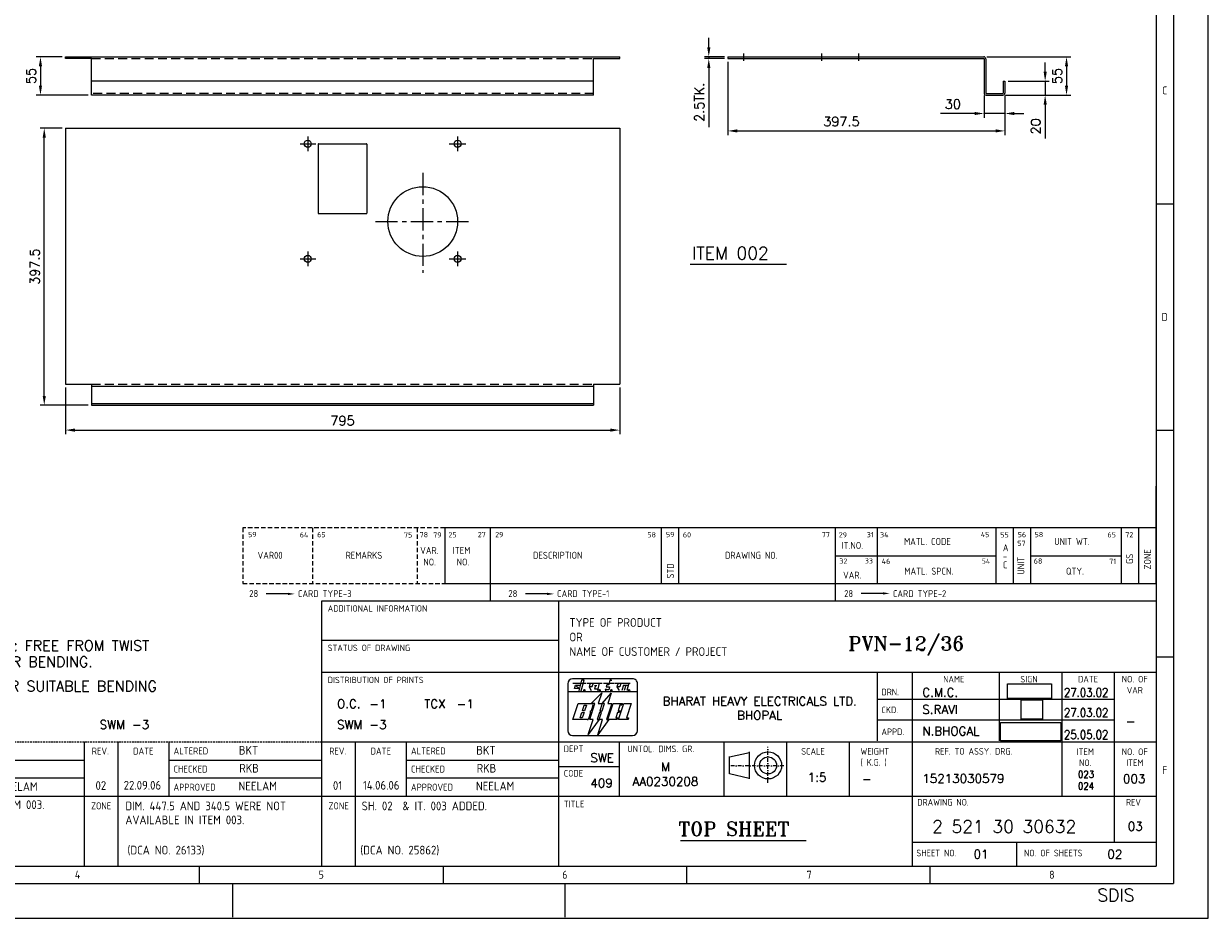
# Model space of a CAD drawing. Extents: x 1256 to 4201, y 25 to 2075.
# Tile 2 of 3: x 2502 to 4201, y 25 to 1308. Entities that reach past the tile are written whole.
import ezdxf
from ezdxf.enums import TextEntityAlignment as Align

# ---------------------------------------------------------------- set-up
doc = ezdxf.new("R2010")
doc.units = 0
doc.header["$MEASUREMENT"] = 0
for name, pattern in [('CENTER', [50.8, 31.75, -6.35, 6.35, -6.35]), ('DASHDOTX2', [2, 1, -0.5, 0, -0.5]), ('HIDDEN', [9.525, 6.35, -3.175]), ('HIDDENX2', [0.75, 0.5, -0.25])]:
    doc.linetypes.add(name, pattern=pattern)
doc.layers.get('0').update_dxf_attribs({"linetype": 'CONTINUOUS'})
doc.layers.get('DEFPOINTS').update_dxf_attribs({"linetype": 'CONTINUOUS'})
for name, color, linetype in [('CEN', 70, 'CENTER'), ('DIM', 20, 'CONTINUOUS'), ('FOR', 4, 'CONTINUOUS'), ('FORMAT', 246, 'CONTINUOUS'), ('HIDDEN', 50, 'HIDDEN'), ('MONO', 3, 'CONTINUOUS'), ('TAXT', 4, 'CONTINUOUS'), ('TXT', 2, 'CONTINUOUS')]:
    doc.layers.add(name, color=color, linetype=linetype)
doc.styles.add('ROMAND', font='romand')
doc.styles.add('ROMANS', font='romans')
doc.styles.add('ROMANT', font='romant.shx', dxfattribs={"height": 18})
doc.styles.get("Standard").update_dxf_attribs({"font": 'ISOCP'})
doc.dimstyles.new('ROMANS', dxfattribs={"dimscale": 75, "dimtxt": 0.18, "dimasz": 0.18, "dimexe": 0.08, "dimexo": 0.0625, "dimgap": 0.09, "dimtad": 1, "dimdec": 1, "dimzin": 0, "dimdsep": 46, "dimtxsty": 'ROMANS', "dimcen": 0, "dimclrd": 1, "dimclre": 1, "dimclrt": 1, "dimadec": 0, "dimazin": 0, "dimtfac": 1, "dimtdec": 1, "dimtmove": 0, "dimatfit": 3, "dimfxl": 0, "dimtolj": 1, "dimtzin": 0, "dimarcsym": 0})
picture_1 = doc.add_image_def('image1.jpg', size_in_pixel=(111, 38))
picture_2 = doc.add_image_def('image2.jpg', size_in_pixel=(92, 84))
picture_3 = doc.add_image_def('image3.jpg', size_in_pixel=(136, 41))

# ---------------------------------------------------------------- blocks, each defined once
blk = doc.blocks.new('BHEL2')
at = {"layer": 'MONO'}
for p, q in [((21.97, 20.52), (4.77, 20.52)), ((3.37, 19.12), (3.37, 16.82)), ((14.24, 17.38), (14.31, 17.63)), ((15.18, 17.38), (14.24, 17.38)), ((14.55, 18.77), (14.4, 18.21)), ((14.4, 18.21), (15.4, 18.21)), ((15.12, 18.77), (14.55, 18.77)), ((15.47, 20.09), (15.12, 18.77)), ((15.4, 18.21), (15.18, 17.38)), ((15.96, 20.09), (15.47, 20.09)), ((15.92, 19.93), (15.96, 20.09)), ((23.37, 16.78), (23.37, 19.12)), ((23.36, 16.82), (3.37, 16.82)), ((3.37, 16.82), (3.37, 5.62)), ((10.1, 13.42), (13.1, 16.42)), ((13.14, 16.48), (12.12, 13.42)), ((13.28, 13.42), (15.83, 16.43)), ((15.83, 16.43), (14.85, 13.42)), ((23.36, 5.62), (23.36, 16.82)), ((4.87, 8.82), (6.38, 13.42)), ((6.38, 13.42), (10.23, 13.42)), ((9.94, 10.87), (9.36, 9.09)), ((9.67, 8.82), (11.18, 13.42)), ((10.11, 11.37), (9.72, 11.12)), ((9.72, 11.12), (9.94, 10.87)), ((10.61, 12.89), (10.11, 11.37)), ((11.18, 13.42), (10.24, 13.42)), ((12.44, 10.87), (11.77, 8.82)), ((12.12, 13.42), (13.28, 13.42)), ((12.37, 8.82), (13.04, 10.87)), ((13.04, 10.87), (12.44, 10.87)), ((13.28, 13.42), (12.61, 11.37)), ((12.61, 11.37), (13.21, 11.37)), ((13.21, 11.37), (13.88, 13.42)), ((13.88, 13.42), (13.28, 13.42)), ((15.98, 13.42), (14.47, 8.82)), ((14.85, 13.42), (15.98, 13.42)), ((8.98, 8.82), (4.87, 8.82)), ((9.27, 4.55), (10.64, 8.82)), ((12.37, 8.82), (9.27, 4.55)), ((10.64, 8.82), (9.67, 8.82)), ((11.77, 8.82), (12.37, 8.82)), ((11.97, 4.48), (13.35, 8.82)), ((15.14, 8.82), (11.97, 4.48)), ((13.35, 8.82), (12.37, 8.82)), ((4.77, 4.22), (21.96, 4.22))]:
    blk.add_line(p, q, dxfattribs=at)
at = {"layer": 'MONO', "color": 4}
blk.add_line((14.47, 8.82), (15.14, 8.82), dxfattribs=at)
at = {"layer": 'MONO'}
for points in [[(4.87, 19.32), (8.63, 19.32)], [(6.67, 17.73), (5.28, 17.73), (5.57, 18.74), (6.95, 18.74)], [(5.57, 18.74), (6.67, 17.73)], [(7.24, 17.12), (8.07, 20.13), (7.33, 20.13), (6.51, 17.12)], [(8.95, 19.32), (13.27, 19.32)], [(9.81, 19.32), (9.5, 18.2), (10.11, 17.14)], [(10.34, 18.26), (9.52, 18.26)], [(10.63, 19.31), (10.32, 18.26)], [(11.03, 18.57), (11.7, 18.57)], [(11.34, 18.59), (11.09, 17.65), (12.01, 17.65)], [(12.43, 19.32), (11.88, 17.14)], [(13.59, 19.31), (16.8, 19.31)], [(14.31, 17.63), (14.18, 17.12)], [(16.94, 19.32), (21.26, 19.32)], [(17.8, 19.32), (17.49, 18.2), (18.09, 17.14)], [(18.33, 18.26), (17.5, 18.26)], [(18.61, 19.31), (18.31, 18.26)], [(19.33, 18.71), (18.91, 17.14)], [(19.31, 18.69), (20.74, 18.69)], [(20.02, 18.71), (19.6, 17.14)], [(20.9, 19.31), (20.33, 17.14)], [(6.94, 9.32), (7.44, 10.87), (8.04, 10.87), (7.54, 9.32), (6.94, 9.32)], [(7.61, 11.37), (8.12, 12.92), (8.72, 12.92), (8.21, 11.37), (7.61, 11.37)], [(14.87, 8.82), (16.38, 13.42), (19.08, 13.42), (18.92, 12.92), (18.32, 12.92), (17.81, 11.37), (18.41, 11.37), (18.24, 10.87), (17.64, 10.87), (17.14, 9.32), (17.74, 9.32), (17.57, 8.82), (14.87, 8.82)], [(17.97, 8.82), (19.48, 13.42), (21.58, 13.42), (20.24, 9.32), (20.84, 9.32), (20.67, 8.82), (17.97, 8.82)]]:
    blk.add_lwpolyline(points, dxfattribs=at)
for centre in [(8.18, 17.26), (12.51, 17.26), (15.91, 17.26), (20.97, 17.26)]:
    blk.add_circle(centre, 0.2, dxfattribs=at)
for centre, radius, start, end in [((4.77, 19.12), 1.4, 90, 180), ((21.97, 19.12), 1.4, 359.9969, 90), ((10.23, 13.02), 0.4, 341.8413, 90), ((8.98, 9.22), 0.4, 270, 341.8413), ((4.77, 5.62), 1.4, 180.0003, 270), ((21.96, 5.62), 1.4, 270, 360)]:
    blk.add_arc(centre, radius, start, end, dxfattribs=at)
blk = doc.blocks.new('A2F')
at = {"layer": 'FOR'}
for p, q in [((579, 400.3), (579, 10)), ((574, 395.3), (574, 15)), ((574, 205), (579, 205)), ((574, 139.99), (579, 139.99)), ((574, 119), (574, 91)), ((574, 91.77), (574, 15.77)), ((574, 91), (334.61, 91)), ((334.61, 91), (334.61, 15)), ((402.72, 15), (402.72, 91)), ((402.72, 79.71), (334.61, 79.71)), ((574, 74.99), (579, 74.99)), ((574, 70.5), (334.61, 70.5)), ((266.51, 50.62), (266.51, 15)), ((276.23, 15), (276.23, 50.62)), ((290.78, 50.62), (290.78, 35.03)), ((334.61, 50.62), (574, 50.62)), ((344.34, 15), (344.34, 50.62)), ((358.89, 50.62), (358.89, 35.03)), ((222.68, 45.4), (266.51, 45.4)), ((290.78, 45.4), (334.61, 45.4)), ((358.89, 45.4), (402.72, 45.4)), ((266.51, 40.24), (222.68, 40.24)), ((334.61, 40.24), (290.78, 40.24)), ((402.72, 40.24), (358.89, 40.24)), ((25.24, 15), (574, 15)), ((299.63, 10), (299.63, 15)), ((369.52, 15), (369.52, 10)), ((439.32, 15), (439.32, 10)), ((509.09, 15), (509.09, 10)), ((10, 10), (579, 10)), ((309.07, 10.1), (309.07, 0.37)), ((404.38, 10.1), (404.38, 0.37))]:
    blk.add_line(p, q, dxfattribs=at)
at = {"layer": 'FOR', "linetype": 'Continuous'}
for p, q in [((494, 70.5), (494, 50.89)), ((504, 70.5), (504, 15)), ((529, 70.5), (529, 50.89)), ((547, 70.5), (547, 35.03)), ((562, 70.5), (562, 21.77)), ((494, 62.87), (562, 62.87)), ((494, 56.94), (562, 56.94)), ((420, 50.62), (420, 35.03)), ((450, 50.62), (450, 35.03)), ((457.38, 40), (457.38, 47.72)), ((468, 50.62), (468, 35.03)), ((486, 50.62), (486, 35.03)), ((457.38, 47.51), (451.64, 46.26)), ((451.64, 41.47), (451.64, 46.46)), ((420, 43.49), (402.72, 43.49)), ((457.28, 40.11), (451.64, 41.47)), ((62.18, 35.03), (574, 35.03)), ((574, 21.77), (504, 21.77)), ((534, 21.77), (534, 15))]:
    blk.add_line(p, q, dxfattribs=at)
at = {"layer": 'FOR', "color": 4, "linetype": 'HIDDENX2'}
blk.add_line((25.24, 50.62), (334.61, 50.62), dxfattribs=at)
at = {"layer": 'FOR', "color": 1, "linetype": 'DASHDOTX2'}
for p, q in [((462.6, 38.86), (462.6, 49.2)), ((467.19, 43.77), (451.12, 43.77))]:
    blk.add_line(p, q, dxfattribs=at)
at = {"layer": 'FOR'}
blk.add_lwpolyline([(0, 0), (589, 0), (589, 410), (0, 410)], close=True, dxfattribs=at)
at = {"layer": 'FOR', "linetype": 'Continuous'}
for radius in [3.89, 2.44]:
    blk.add_circle((462.71, 43.86), radius, dxfattribs=at)
at = {"layer": 'MONO'}
blk.add_blockref('BHEL2', (401.86, 48.18), dxfattribs=at)
at = {"layer": 'FOR'}
for s, p in [('C', (576.5, 237.5)), ('D', (576.5, 172.49)), ('F', (576.5, 42.49)), ('4', (264.62, 12.5)), ('5', (334.52, 12.5)), ('6', (404.41, 12.5)), ('7', (474.48, 12.5)), ('8', (544.13, 12.5))]:
    blk.add_text(s, height=2.3, dxfattribs=at).set_placement(p, align=Align.MIDDLE)
for s, height, p in [('ADDITIONAL INFORMATION', 1.8, (336.38, 87.98)), ('TYPE OF PRODUCT', 2.5, (405.72, 83.61)), ('OR', 2.5, (405.72, 79.44)), ('STATUS OF DRAWING', 1.8, (336.38, 76.69)), ('NAME OF CUSTOMER / PROJECT', 2.5, (405.72, 75.27)), ('DISTRIBUTION OF PRINTS', 1.8, (336.38, 67.48)), ('DRN.', 1.9, (495.24, 63.97)), ('CKD.', 1.9, (495.24, 58.85)), ('APPD.', 1.9, (495.24, 52.55)), ('ALTERED', 2, (292.15, 47)), ('ALTERED', 2, (360.26, 47)), ('DEPT', 1.9, (404.1, 47.67)), ('UNTOL. DIMS. GR.', 1.9, (422.38, 47.66)), ('SCALE', 1.9, (472.22, 46.94)), ('WEIGHT', 1.9, (489.21, 46.94)), ('REF. TO ASSY. DRG.', 1.9, (510.58, 46.94)), ('( K.G. )', 1.9, (489.21, 43.78)), ('CHECKED', 2, (292.15, 41.81)), ('CHECKED', 2, (360.26, 41.81)), ('CODE', 1.9, (404.1, 40.65)), ('APPROVED', 2, (292.15, 36.61)), ('APPROVED', 2, (360.26, 36.61)), ('DRAWING NO.', 1.9, (505.51, 32.34)), ('TITLE', 1.9, (404.12, 31.86)), ('SHEET NO.', 1.9, (505.25, 17.78)), ('NO. OF SHEETS', 1.9, (536.14, 17.78))]:
    blk.add_text(s, height=height, dxfattribs=at).set_placement(p)
for s, height, p in [('NAME', 1.9, (515.98, 67.65)), ('SIGN', 1.9, (537.57, 67.65)), ('DATE', 1.9, (554.51, 67.65)), ('NO. OF', 1.9, (567.91, 67.65)), ('VAR', 1.9, (567.91, 64.49)), ('REV.', 2, (271.15, 46.98)), ('DATE', 2, (283.49, 46.98)), ('REV.', 2, (339.26, 46.98)), ('DATE', 2, (351.6, 46.98)), ('ITEM', 1.9, (553.71, 46.83)), ('NO. OF', 1.9, (567.91, 46.83)), ('NO.', 1.9, (553.71, 43.67)), ('ITEM', 1.9, (567.91, 43.67)), ('REV', 1.9, (567.52, 32.34)), ('ZONE', 2, (271.39, 31.26)), ('ZONE', 2, (339.5, 31.26))]:
    blk.add_text(s, height=height, dxfattribs=at).set_placement(p, align=Align.CENTER)
at = {"layer": 'FOR', "style": 'ROMAND'}
for s, p in [('BHARAT HEAVY ELECTRICALS LTD.', (460.3, 61.04)), ('BHOPAL', (460.3, 56.99))]:
    blk.add_text(s, height=2.5, dxfattribs=at).set_placement(p, align=Align.CENTER)
blk = doc.blocks.new('*D10')
at = {"layer": 'DEFPOINTS', "color": 0}
for p in [(2561.6, 790.7), (3356.6, 790.7), (3356.6, 725.1)]:
    blk.add_point(p, dxfattribs=at)
at = {"layer": 'DIM', "color": 1, "lineweight": -2}
for p, q in [((2561.6, 786.1), (2561.6, 719.1)), ((3356.6, 786.1), (3356.6, 719.1)), ((2575.1, 725.1), (3343.1, 725.1))]:
    blk.add_line(p, q, dxfattribs=at)
at = {"layer": 'DIM', "color": 1}
for points in [[(2575.1, 727.3), (2575.1, 722.8), (2561.6, 725.1)], [(3343.1, 727.3), (3343.1, 722.8), (3356.6, 725.1)]]:
    blk.add_solid(points, dxfattribs=at)
at = {"layer": 'DIM', "color": 1, "insert": (2959.1, 738.6), "char_height": 13.5, "attachment_point": 5, "style": 'ROMANS'}
blk.add_mtext('\\A1;795', dxfattribs=at)
blk = doc.blocks.new('*D11')
at = {"layer": 'DEFPOINTS', "color": 0}
for p in [(2531.2, 1158.2), (2561.6, 1158.2), (2599.1, 760.7)]:
    blk.add_point(p, dxfattribs=at)
at = {"layer": 'DIM', "color": 1, "lineweight": -2}
for p, q in [((2556.9, 1158.2), (2525.2, 1158.2)), ((2531.2, 774.2), (2531.2, 1144.7)), ((2594.4, 760.7), (2525.2, 760.7))]:
    blk.add_line(p, q, dxfattribs=at)
at = {"layer": 'DIM', "color": 1}
for points in [[(2529, 1144.7), (2533.5, 1144.7), (2531.2, 1158.2)], [(2529, 774.2), (2533.5, 774.2), (2531.2, 760.7)]]:
    blk.add_solid(points, dxfattribs=at)
at = {"layer": 'DIM', "color": 1, "insert": (2517.7, 959.5), "char_height": 13.5, "attachment_point": 5, "rotation": 90, "style": 'ROMANS'}
blk.add_mtext('\\A1;397.5', dxfattribs=at)
blk = doc.blocks.new('*D12')
at = {"layer": 'DEFPOINTS', "color": 0}
for p in [(2561.6, 1260.5), (2525.8, 1205.5), (2599.1, 1205.5)]:
    blk.add_point(p, dxfattribs=at)
at = {"layer": 'DIM', "color": 1, "lineweight": -2}
for p, q in [((2556.9, 1260.5), (2519.8, 1260.5)), ((2525.8, 1247), (2525.8, 1219)), ((2594.4, 1205.5), (2519.8, 1205.5))]:
    blk.add_line(p, q, dxfattribs=at)
at = {"layer": 'DIM', "color": 1}
for points in [[(2523.5, 1247), (2528, 1247), (2525.8, 1260.5)], [(2523.5, 1219), (2528, 1219), (2525.8, 1205.5)]]:
    blk.add_solid(points, dxfattribs=at)
at = {"layer": 'DIM', "color": 1, "insert": (2512.3, 1233), "char_height": 13.5, "attachment_point": 5, "rotation": 90, "style": 'ROMANS'}
blk.add_mtext('\\A1;55', dxfattribs=at)
blk = doc.blocks.new('*D13')
at = {"layer": 'DEFPOINTS', "color": 0}
for p in [(3511.7, 1258), (3909.2, 1209.5), (3909.2, 1154.2)]:
    blk.add_point(p, dxfattribs=at)
at = {"layer": 'DIM', "color": 1, "lineweight": -2}
for p, q in [((3511.7, 1253.3), (3511.7, 1148.2)), ((3909.2, 1204.8), (3909.2, 1148.2)), ((3525.2, 1154.2), (3895.7, 1154.2))]:
    blk.add_line(p, q, dxfattribs=at)
at = {"layer": 'DIM', "color": 1}
for points in [[(3525.2, 1156.5), (3525.2, 1152), (3511.7, 1154.2)], [(3895.7, 1156.5), (3895.7, 1152), (3909.2, 1154.2)]]:
    blk.add_solid(points, dxfattribs=at)
at = {"layer": 'DIM', "color": 1, "insert": (3674.7, 1167.7), "char_height": 13.5, "attachment_point": 5, "style": 'ROMANS'}
blk.add_mtext('\\A1;397.5', dxfattribs=at)
blk = doc.blocks.new('*D14')
at = {"layer": 'DEFPOINTS', "color": 0}
for p in [(3879.2, 1209.5), (3909.2, 1209.5), (3879.2, 1179.2)]:
    blk.add_point(p, dxfattribs=at)
at = {"layer": 'DIM', "color": 1, "lineweight": -2}
for p, q in [((3879.2, 1204.8), (3879.2, 1173.2)), ((3909.2, 1204.8), (3909.2, 1173.2)), ((3865.7, 1179.2), (3816.9, 1179.2)), ((3909.2, 1179.2), (3879.2, 1179.2)), ((3922.7, 1179.2), (3936.2, 1179.2))]:
    blk.add_line(p, q, dxfattribs=at)
at = {"layer": 'DIM', "color": 1}
for points in [[(3865.7, 1181.4), (3865.7, 1176.9), (3879.2, 1179.2)], [(3922.7, 1181.4), (3922.7, 1176.9), (3909.2, 1179.2)]]:
    blk.add_solid(points, dxfattribs=at)
at = {"layer": 'DIM', "color": 1, "insert": (3834.5, 1192.7), "char_height": 13.5, "attachment_point": 5, "style": 'ROMANS'}
blk.add_mtext('\\A1;30', dxfattribs=at)
blk = doc.blocks.new('*D15')
at = {"layer": 'DEFPOINTS', "color": 0}
for p in [(3878.7, 1260.5), (3906.2, 1205.5), (3997.6, 1205.5)]:
    blk.add_point(p, dxfattribs=at)
at = {"layer": 'DIM', "color": 1, "lineweight": -2}
for p, q in [((3883.4, 1260.5), (4003.6, 1260.5)), ((3997.6, 1247), (3997.6, 1219)), ((3910.9, 1205.5), (4003.6, 1205.5))]:
    blk.add_line(p, q, dxfattribs=at)
at = {"layer": 'DIM', "color": 1}
for points in [[(3995.3, 1247), (3999.8, 1247), (3997.6, 1260.5)], [(3995.3, 1219), (3999.8, 1219), (3997.6, 1205.5)]]:
    blk.add_solid(points, dxfattribs=at)
at = {"layer": 'DIM', "color": 1, "insert": (3984.1, 1233), "char_height": 13.5, "attachment_point": 5, "rotation": 90, "style": 'ROMANS'}
blk.add_mtext('\\A1;55', dxfattribs=at)
blk = doc.blocks.new('*D16')
at = {"layer": 'DEFPOINTS', "color": 0}
for p in [(3909.2, 1225.5), (3966.9, 1225.5), (3905.2, 1205.5)]:
    blk.add_point(p, dxfattribs=at)
at = {"layer": 'DIM', "color": 1, "lineweight": -2}
for p, q in [((3966.9, 1239), (3966.9, 1252.5)), ((3913.9, 1225.5), (3972.9, 1225.5)), ((3966.9, 1225.5), (3966.9, 1205.5)), ((3909.9, 1205.5), (3972.9, 1205.5)), ((3966.9, 1192), (3966.9, 1143.2))]:
    blk.add_line(p, q, dxfattribs=at)
at = {"layer": 'DIM', "color": 1}
for points in [[(3964.7, 1239), (3969.2, 1239), (3966.9, 1225.5)], [(3964.7, 1192), (3969.2, 1192), (3966.9, 1205.5)]]:
    blk.add_solid(points, dxfattribs=at)
at = {"layer": 'DIM', "color": 1, "insert": (3953.4, 1160.8), "char_height": 13.5, "attachment_point": 5, "rotation": 90, "style": 'ROMANS'}
blk.add_mtext('\\A1;20', dxfattribs=at)
blk = doc.blocks.new('*D17')
at = {"layer": 'DEFPOINTS', "color": 0}
for p in [(3484.4, 1258), (3511.7, 1260.5), (3511.7, 1258)]:
    blk.add_point(p, dxfattribs=at)
at = {"layer": 'DIM', "color": 1, "lineweight": -2}
for p, q in [((3484.4, 1274), (3484.4, 1287.5)), ((3507, 1260.5), (3478.4, 1260.5)), ((3507, 1258), (3478.4, 1258)), ((3484.4, 1260.5), (3484.4, 1258)), ((3484.4, 1244.5), (3484.4, 1159.7))]:
    blk.add_line(p, q, dxfattribs=at)
at = {"layer": 'DIM', "color": 1}
for points in [[(3482.2, 1274), (3486.7, 1274), (3484.4, 1260.5)], [(3482.2, 1244.5), (3486.7, 1244.5), (3484.4, 1258)]]:
    blk.add_solid(points, dxfattribs=at)
at = {"layer": 'DIM', "color": 1, "insert": (3470.9, 1195.3), "char_height": 13.5, "attachment_point": 5, "rotation": 90, "style": 'ROMANS'}
blk.add_mtext('\\A1;2.5TK.', dxfattribs=at)

msp = doc.modelspace()

# ---------------------------------------------------------------- linework, layer by layer
for p, q in [((2561.63, 1260.51), (3356.63, 1260.51)), ((2561.63, 1258.01), (2561.63, 1260.51)), ((2599.13, 1258.01), (2561.63, 1258.01)), ((2599.13, 1205.51), (2599.13, 1258.01)), ((3319.13, 1205.51), (3319.13, 1258.01)), ((3319.13, 1258.01), (3356.63, 1258.01)), ((3356.63, 1258.01), (3356.63, 1260.51)), ((3511.73, 1260.51), (3878.73, 1260.51)), ((3511.73, 1260.51), (3511.73, 1258.01)), ((3511.73, 1258.01), (3878.73, 1258.01)), ((3879.23, 1257.51), (3879.23, 1208.51)), ((3881.73, 1257.51), (3881.73, 1208.51)), ((3319.13, 1225.51), (2599.13, 1225.51)), ((3906.73, 1225.51), (3909.23, 1225.51)), ((3906.73, 1225.51), (3906.73, 1208.51)), ((3909.23, 1225.51), (3909.23, 1208.51)), ((3882.23, 1208.01), (3906.23, 1208.01)), ((3319.13, 1205.51), (2599.13, 1205.51)), ((3882.23, 1205.51), (3906.23, 1205.51)), ((2561.63, 1158.24), (3356.63, 1158.24)), ((2561.63, 1158.24), (2561.63, 790.74)), ((3356.63, 1158.24), (3356.63, 790.74)), ((2924.13, 1135.24), (2924.13, 1036.24)), ((2924.63, 1135.74), (2993.63, 1135.74)), ((2994.13, 1135.24), (2994.13, 1036.24)), ((2924.63, 1035.74), (2993.63, 1035.74)), ((2561.63, 790.74), (2599.13, 790.74)), ((2599.13, 790.74), (2599.13, 760.74)), ((2599.13, 788.24), (3319.13, 788.24)), ((3319.13, 790.74), (3319.13, 760.74)), ((3319.13, 790.74), (3356.63, 790.74)), ((2599.13, 763.24), (3319.13, 763.24)), ((2599.13, 760.74), (3319.13, 760.74))]:
    msp.add_line(p, q)
for centre, radius in [((2909.13, 1135.74), 5), ((3124.13, 1135.74), 5), ((3074.13, 1024.24), 50), ((2909.13, 970.74), 5), ((3124.13, 970.74), 5)]:
    msp.add_circle(centre, radius)
for centre, radius, start, end in [((3878.73, 1257.51), 3, 0, 90), ((3878.73, 1257.51), 0.5, 0, 90), ((3882.23, 1208.51), 3, 180, 270), ((3882.23, 1208.51), 0.5, 180, 270), ((3906.23, 1208.51), 3, 270, 0), ((3906.23, 1208.51), 0.5, 270, 0), ((2924.63, 1135.24), 0.5, 90, 180), ((2924.63, 1135.24), 0.5, 90, 180), ((2993.63, 1135.24), 0.5, 0, 90), ((2924.63, 1036.24), 0.5, 180, 270), ((2993.63, 1036.24), 0.5, 270, 0)]:
    msp.add_arc(centre, radius, start, end)
at = {"layer": 'CEN'}
for p, q in [((3534.23, 1265.12), (3534.23, 1254.78)), ((3646.23, 1265.12), (3646.23, 1254.78)), ((3699.23, 1265.12), (3699.23, 1254.78)), ((2909.13, 1146.33), (2909.13, 1125.16)), ((3124.13, 1146.33), (3124.13, 1125.16)), ((2898.54, 1135.74), (2920.63, 1135.74)), ((3112.04, 1135.74), (3135.96, 1135.74)), ((3074.13, 1094), (3074.13, 950.48)), ((3006.3, 1024.24), (3143.62, 1024.24)), ((2898.54, 970.74), (2920.63, 970.74)), ((2909.13, 981.33), (2909.13, 960.16)), ((3112.04, 970.74), (3135.96, 970.74)), ((3124.13, 981.33), (3124.13, 960.16))]:
    msp.add_line(p, q, dxfattribs=at)
at = {"layer": 'DEFPOINTS', "color": 0, "linetype": 'ByBlock'}
for p in [(2924.63, 1135.74), (3569.8, 194.2), (3569.8, 194.2), (3569.8, 194.2), (3569.8, 194.2), (3569.8, 194.2), (3569.8, 194.2)]:
    msp.add_point(p, dxfattribs=at)
at = {"layer": 'FORMAT', "color": 7}
for p, q in [((4125.93, 504.82), (4125.93, 644.82)), ((4125.93, 584.82), (3105.93, 584.82)), ((3105.93, 584.82), (3105.93, 504.82)), ((3170.93, 584.82), (3170.93, 504.82)), ((3415.93, 584.82), (3415.93, 504.82)), ((3440.93, 584.82), (3440.93, 504.82)), ((3665.93, 584.82), (3665.93, 504.82)), ((3725.93, 584.82), (3725.93, 504.82)), ((3895.93, 584.82), (3895.93, 504.82)), ((3920.93, 584.82), (3920.93, 504.82)), ((3945.93, 584.82), (3945.93, 504.82)), ((4075.93, 584.82), (4075.93, 504.82)), ((4100.93, 584.82), (4100.93, 504.82)), ((3665.93, 544.82), (3895.93, 544.82)), ((3945.93, 544.82), (4075.93, 544.82)), ((3105.93, 504.82), (4125.93, 504.82)), ((3170.93, 504.82), (3170.93, 479.82)), ((3665.93, 504.82), (3665.93, 479.82)), ((2880.8, 490.1), (2849.64, 490.1)), ((3252.53, 490.1), (3221.37, 490.1)), ((3734.17, 490.83), (3703.01, 490.83))]:
    msp.add_line(p, q, dxfattribs=at)
at = {"layer": 'FORMAT', "color": 7, "linetype": 'HIDDEN'}
for p, q in [((2815.93, 584.82), (2815.93, 504.82)), ((3105.93, 584.82), (2815.93, 584.82)), ((2915.93, 584.82), (2915.93, 504.82)), ((3065.93, 584.82), (3065.93, 504.82)), ((2815.93, 504.82), (3105.93, 504.82))]:
    msp.add_line(p, q, dxfattribs=at)
at = {"layer": 'FORMAT', "color": 7}
for points in [[(2880.8, 491.77), (2880.8, 488.43), (2890.8, 490.1)], [(3252.53, 491.77), (3252.53, 488.43), (3262.53, 490.1)], [(3734.17, 492.5), (3734.17, 489.16), (3744.17, 490.83)]]:
    msp.add_solid(points, dxfattribs=at)
at = {"layer": 'HIDDEN', "linetype": 'HIDDEN', "ltscale": 2}
for p, q in [((2599.13, 1258.01), (3319.13, 1258.01)), ((3319.13, 1208.01), (2599.13, 1208.01)), ((2599.13, 790.74), (3319.13, 790.74))]:
    msp.add_line(p, q, dxfattribs=at)
at = {"layer": 'TAXT'}
for p, q in [((3457.59, 963.24), (3595.8, 963.24)), ((3443.83, 136.33), (3623.95, 136.33))]:
    msp.add_line(p, q, dxfattribs=at)

# ---------------------------------------------------------------- block references
at = {"xscale": 5, "yscale": 5, "zscale": 5}
msp.add_blockref('A2F', (1255.93, 24.82), dxfattribs=at)

# ---------------------------------------------------------------- texts
at = {"layer": 'FORMAT', "color": 7}
for s, height, p in [('59', 7.5, (2823.55, 571.48)), ('64', 7.5, (2897.71, 571.08)), ('65', 7.5, (2922.61, 571.34)), ('75', 7.5, (3047.21, 570.97)), ('78', 7.5, (3069.7, 571.27)), ('79', 7.5, (3089.11, 570.94)), ('25', 7.5, (3110.99, 571.2)), ('27', 7.5, (3153.02, 571.44)), ('29', 7.5, (3177.99, 571.31)), ('58', 7.5, (3396.24, 571.2)), ('59', 7.5, (3422.98, 571.5)), ('60', 7.5, (3447.27, 571.16)), ('77', 7.5, (3646.58, 571.4)), ('29', 7.5, (3670.86, 571.06)), ('31', 7.5, (3710.97, 571.33)), ('34', 7.5, (3730.01, 571.2)), ('45', 7.5, (3874.63, 571.5)), ('55', 7.5, (3902.52, 571.07)), ('56', 7.5, (3927.53, 571.35)), ('58', 7.5, (3951.77, 571.48)), ('65', 7.5, (4056.31, 571.16)), ('72', 7.5, (4081.85, 571.33)), ('IT.NO.', 10, (3674.99, 554.7)), ('MATL. CODE', 10, (3764.54, 560.3)), ('A', 10, (3906.22, 551.35)), ('57', 7.5, (3926.91, 558.97)), ('UNIT WT.', 10, (3979.93, 560.3)), ('VAR00 ', 10, (2837.23, 540.51)), ('REMARKS', 10, (2963.4, 540.51)), ('VAR.', 10, (3070.48, 547.51)), ('ITEM', 10, (3117.17, 547.51)), ('DESCRIPTION', 10, (3232.31, 540.51)), ('DRAWING NO.', 10, (3507.62, 540.51)), ('NO.', 10, (3075.06, 530.84)), ('NO.', 10, (3122.8, 530.84)), ('32', 7.5, (3671.68, 533.43)), ('33', 7.5, (3708.16, 533.73)), ('46', 7.5, (3732.44, 533.12)), ('MATL. SPCN.', 10, (3764.95, 517.7)), ('54', 7.5, (3875.84, 533.39)), ('-', 10, (3906.22, 539.06)), ('C', 10, (3906.22, 526.8)), ('68', 7.5, (3950.57, 533.51)), ('QTY.', 10, (3996.77, 517.7)), ('71', 7.5, (4058.73, 533.12)), ('VAR.', 10, (3677.05, 512.06)), ('28', 10, (2825.2, 485.56)), ('CARD TYPE-3', 10, (2895.1, 485.47)), ('28', 10, (3196.92, 485.56)), ('CARD TYPE-1', 10, (3266.83, 485.47)), ('28', 10, (3678.57, 485.56)), ('CARD TYPE-2', 10, (3748.47, 485.47))]:
    msp.add_text(s, height=height, dxfattribs=at).set_placement(p)
for s, p in [('UNIT', (3937.09, 517.84)), ('GS', (4092.96, 532.96)), ('ZONE', (4118.68, 525.18)), ('STD', (3434.33, 512.22))]:
    msp.add_text(s, height=10, rotation=90, dxfattribs=at).set_placement(p)
at = {"layer": 'TAXT'}
for s, height, style, p in [('ITEM 002', 18, 'ROMANT', (3460.15, 969.9)), ('1. TOP COVER MUST BE TRUE, PARALLEL & FREE FROM TWIST', 15, 'ROMANS', (2051.83, 408.49)), ('BOWING, DENTS SCRATCHES., etc. AFTER BENDING.', 15, 'ROMANS', (2087.84, 385.13)), ('2. TO ENSURE UNIFORM BENDING ALL OVER SUITABLE BENDING', 15, 'ROMANS', (2051.83, 350.21)), ('C.M.C.', 12.5, 'ROMANS', (3790.7, 342.58)), ('O.C.', 12.5, 'ROMANS', (2951.17, 326.25)), ('-1', 12.5, 'ROMANS', (2997.64, 326.25)), ('TCX', 12.5, 'ROMANS', (3076.41, 326.25)), ('-1', 12.5, 'ROMANS', (3122.88, 326.25)), ('S.RAVI', 12.5, 'ROMANS', (3790.7, 318.16)), ('SWM', 12.5, 'ROMANS', (2610.64, 296.31)), ('-3', 12.5, 'ROMANS', (2657.11, 296.31)), ('SWM', 12.5, 'ROMANS', (2951.17, 296.31)), ('-3', 12.5, 'ROMANS', (2997.64, 296.31)), ('-', 12.5, 'ROMANS', (4082.64, 301.07)), ('N.BHOGAL', 12.5, 'ROMANS', (3790.7, 287.12)), ('SWE', 12.5, 'ROMANS', (3314.54, 248.89)), ('M', 12.5, 'ROMANS', (3416.01, 236.03)), ('409', 12.5, 'ROMANS', (3314.54, 212.59)), ('AA0230208', 12.5, 'ROMANS', (3375.12, 214.86)), ('1:5', 12.5, 'ROMANS', (3626.34, 220.74)), ('-', 12.5, 'ROMANS', (3704.2, 218.64)), ('15213030579', 12.5, 'ROMANS', (3790.7, 218.95)), ('003', 12.5, 'ROMANS', (4078.54, 218.64)), ('TOP SHEET  ', 20, 'ROMANT', (3440.48, 143.16)), ('2 521 30 30632', 18, 'ROMANT', (3804.82, 147.35)), ('03', 12.5, 'ROMANS', (4085.42, 150.47)), ('01', 12.5, 'ROMANS', (3864.25, 110.43)), ('02', 12.5, 'ROMANS', (4056.19, 110.43)), ('SDIS', 18, 'ROMANT', (4041.78, 49.13))]:
    msp.add_text(s, height=height, dxfattribs=dict(at, style=style)).set_placement(p)
at = {"layer": 'TAXT', "style": 'ROMANT'}
msp.add_text('PVN-12/36', height=20, dxfattribs=at).set_placement((3684.55, 418.82), align=Align.MIDDLE_LEFT)
at = {"layer": 'TAXT', "style": 'ROMANS'}
for s, height, width, p in [('27.03.02', 12.5, 0.85, (3993.83, 342.58)), ('27.03.02', 12.5, 0.85, (3993.83, 313.59)), ('25.05.02', 12.5, 0.85, (3993.83, 281.94)), ('023', 10, 0.9, (4013.97, 226.27)), ('024', 10, 0.9, (4013.97, 209.59))]:
    msp.add_text(s, height=height, dxfattribs=dict(at, width=width)).set_placement(p)
at = {"layer": 'TXT', "color": 6, "linetype": 'Continuous'}
for s, p in [('BKT', (2810.37, 259.58)), ('BKT', (3150.91, 259.58)), ('RKB', (2810.97, 233.78)), ('RKB', (3151.51, 233.78)), ('02', (2604.75, 209.03)), ('22.09.06', (2645.12, 209.41)), ('01', (2945.28, 209.03)), ('14.06.06', (2988.37, 209.41)), ('NEELAM', (2466.72, 207.6)), ('NEELAM', (2809.95, 208.26)), ('NEELAM', (3150.49, 208.26)), ('DIA 14 WAS DIA 10 IN ITEM 003.', (2304.57, 181.58)), ('DIM. 447.5 AND 340.5 WERE NOT ', (2647.58, 179.74)), ('SH. 02  & IT. 003 ADDED.', (2986.51, 179.74)), ('AVAILABLE IN ITEM 003.', (2647.58, 159.67)), ('(DCA NO. 26133)', (2650.6, 116.39)), ('(DCA NO. 25862)', (2984.57, 116.39))]:
    msp.add_text(s, height=12.5, dxfattribs=at).set_placement(p)

# ---------------------------------------------------------------- dimensions: what is measured, and where the dimension line sits
at = {"layer": 'DIM', "color": 1}
for base, p1, p2, angle, text, picture, middle in [((3484.41, 1258.01), (3511.73, 1260.51), (3511.73, 1258.01), 90, '2.5TK.', '*D17', (3470.91, 1195.33)), ((2525.79, 1205.51), (2561.63, 1260.51), (2599.13, 1205.51), 90, '55', '*D12', (2512.29, 1233.01)), ((3997.58, 1205.51), (3878.73, 1260.51), (3906.23, 1205.51), 90, '55', '*D15', (3984.08, 1233.01)), ((2531.21, 1158.24), (2599.13, 760.74), (2561.63, 1158.24), 270, '397.5', '*D11', (2517.71, 959.49))]:
    dim = msp.add_linear_dim(base=base, p1=p1, p2=p2, angle=angle, text=text, dimstyle='ROMANS', dxfattribs=at)
    dim.commit()
    dim.dimension.update_dxf_attribs({"geometry": picture, "text_midpoint": middle})
for base, p1, p2, text, picture, middle in [((3909.23, 1154.24), (3511.73, 1258.01), (3909.23, 1209.51), '397.5', '*D13', (3674.66, 1154.24)), ((3879.23, 1179.16), (3909.23, 1209.51), (3879.23, 1209.51), '30', '*D14', (3834.55, 1179.16))]:
    dim = msp.add_linear_dim(base=base, p1=p1, p2=p2, text=text, dimstyle='ROMANS', dxfattribs=at)
    dim.commit()
    dim.dimension.update_dxf_attribs({"geometry": picture, "text_midpoint": middle, "dimtype": 160})
dim = msp.add_linear_dim(base=(3966.94, 1225.51), p1=(3905.23, 1205.51), p2=(3909.23, 1225.51), angle=90, text='20', dimstyle='ROMANS', dxfattribs=at)
dim.commit()
dim.dimension.update_dxf_attribs({"geometry": '*D16', "text_midpoint": (3966.94, 1160.83), "dimtype": 160})
dim = msp.add_linear_dim(base=(3356.63, 725.06), p1=(2561.63, 790.74), p2=(3356.63, 790.74), text='795', dimstyle='ROMANS', dxfattribs=at)
dim.commit()
dim.dimension.update_dxf_attribs({"geometry": '*D10', "text_midpoint": (2959.13, 738.56)})

# ---------------------------------------------------------------- pictures from other files: only their frames are drawn
image = msp.add_image(picture_1, insert=(3913.04, 339.87), size_in_units=(62.75, 21.48))
image.dxf.flags = 7
image = msp.add_image(picture_2, insert=(3932.37, 310.41), size_in_units=(30.53, 27.88))
image.dxf.flags = 7
image = msp.add_image(picture_3, insert=(3902.67, 279.51), size_in_units=(86.84, 26.18))
image.dxf.flags = 7

doc.saveas('drawing.dxf')
